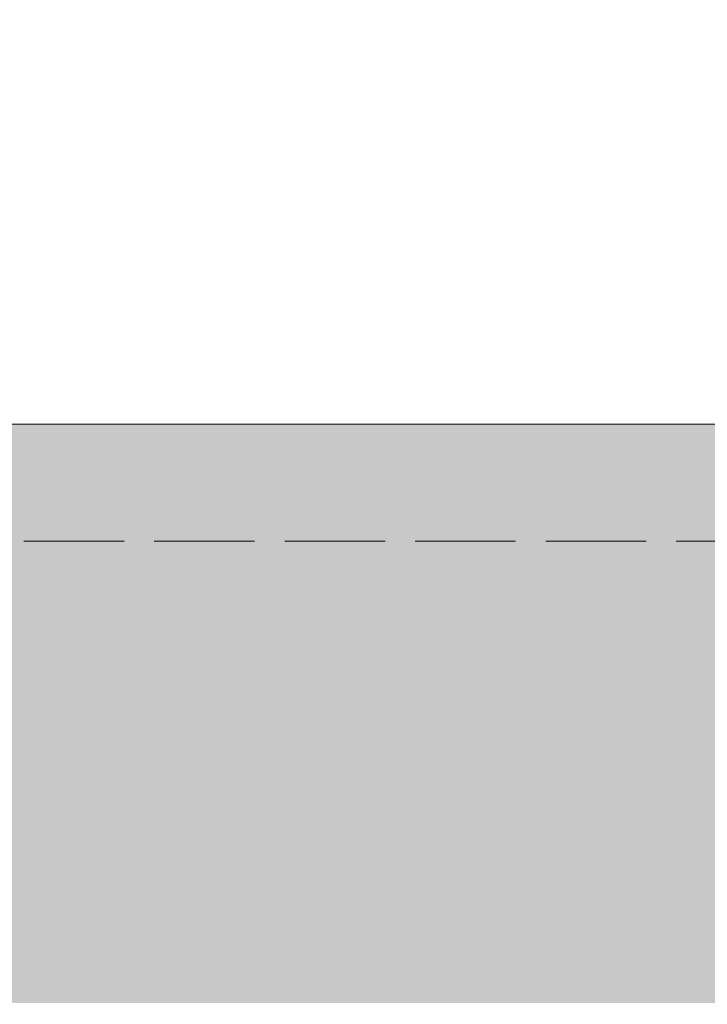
# Model space of a CAD drawing. Header units: millimetres. Extents: x 29003 to 60673, y -60985 to 17010.
# Tile 117 of 128: x 39689 to 41744, y 9017 to 11960. Entities that reach past the tile are written whole.
import ezdxf

# ---------------------------------------------------------------- set-up
doc = ezdxf.new("R2010")
doc.units = ezdxf.units.MM
doc.linetypes.add('Carkovana 2x_1', pattern=[390, 300, -90])
doc.layers.add('XR$1$ŘEZY_1', color=7, linetype='Continuous', lineweight=25)
doc.layers.add('XR$3$ŘEZY - FILING_1', color=7, linetype='Continuous', lineweight=25)

msp = doc.modelspace()

# ---------------------------------------------------------------- hatches: boundary and pattern name
at = {"layer": 'XR$3$ŘEZY - FILING_1', "linetype": 'Continuous', "lineweight": 13}
msp.add_hatch(color=254, dxfattribs=at).paths.add_polyline_path([(43335.9, 11156.2), (42885.9, 11156.2), (42885.9, 10751.2), (37355.9, 10751.2), (37355.9, 13501.2), (42885.9, 13501.2), (42885.9, 13241.2), (43185.9, 13241.2), (43185.9, 13542.3), (43640, 13537), (43640, 13722), (37355.9, 13831.7), (37355.9, 15551.2), (37655.9, 15551.2), (37655.9, 15738.8), (35172.3, 15738.8), (35163.5, 15665.6), (35111.4, 15551.2), (35183.4, 15551.2), (35183.4, 15271.2), (35383.4, 15271.2), (35383.4, 15551.2), (36905.9, 15551.2), (36905.9, 10751.2), (36221.2, 10751.2), (36236.5, 10723.7), (36259.9, 10696.5), (36279.3, 10661.4), (36294.9, 10622.5), (36310.5, 10579.6), (36337.8, 10548.5), (36368.9, 10517.3), (36396.2, 10486.2), (36411.7, 10443.3), (36412.8, 10401.2), (42731, 10401.2), (42731, 9182.6), (43335.9, 9182.6), (43335.9, 9735.7), (43305.9, 9735.7), (43305.9, 10334.2), (43335.9, 10334.2)])
msp.add_hatch(color=9, dxfattribs=at).paths.add_polyline_path([(44740.6, 9016.9), (44740.6, 10002.6), (43917.7, 10002.6), (43917.7, 9652.6), (43335.9, 9652.6), (43335.9, 9182.6), (42731, 9182.6), (42731, 10401.2), (36412.8, 10401.2), (36641, 9021.1), (43331, 9021.1)], flags=0)

# ---------------------------------------------------------------- linework, layer by layer
at = {"layer": 'XR$1$ŘEZY_1', "color": 7, "linetype": 'Continuous', "lineweight": 13}
msp.add_line((36221.2, 10751.2), (42885.9, 10751.2), dxfattribs=at)
at = {"layer": 'XR$1$ŘEZY_1', "color": 7, "linetype": 'Carkovana 2x_1', "lineweight": 13}
msp.add_line((42731, 10401.2), (36412.8, 10401.2), dxfattribs=at)
at = {"layer": 'XR$1$ŘEZY_1', "color": 7, "linetype": 'Continuous', "lineweight": 13}
msp.add_lwpolyline([(41015.9, 10401.2), (41015.9, 10401.2)], close=True, dxfattribs=at)

doc.saveas('drawing.dxf')
